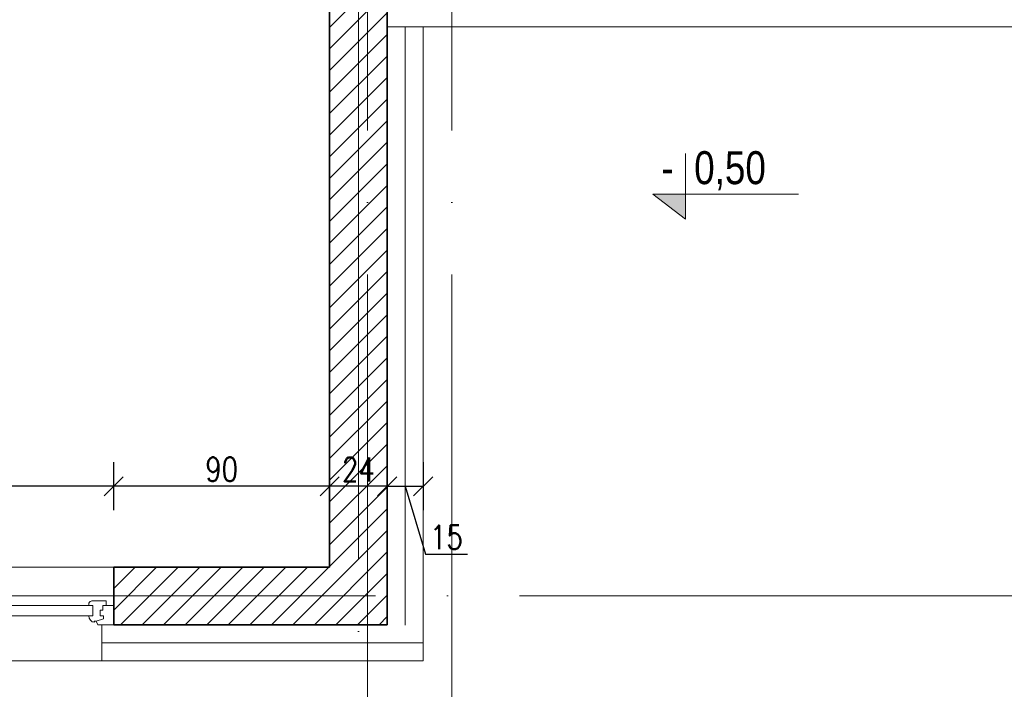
# Model space of a CAD drawing. Header units: millimetres. Extents: x -66901 to 936319, y -323998 to 488548.
# Tile 42 of 84: x 746547 to 750652, y 69713 to 72502. Entities that reach past the tile are written whole.
import ezdxf
from ezdxf import colors
from ezdxf.entities.mleader import LeaderData, LeaderLine
from ezdxf.enums import TextEntityAlignment as Align
from ezdxf.math import Vec2, Vec3

# ---------------------------------------------------------------- set-up
doc = ezdxf.new("R2010")
doc.units = ezdxf.units.MM
doc.header["$LTSCALE"] = 5
doc.header["$MEASUREMENT"] = 0
doc.linetypes.add('ACAD_ISO03W100', pattern=[30, 12, -18])
doc.linetypes.add('ACAD_ISO04W100', pattern=[30, 24, -3, 0, -3])
for name, color, linetype, lineweight, true_color in [('A_DZIAŁOWA_PROJEKTOWANE', 7, 'Continuous', 18, 0x007cb0), ('A_HATCH_PROJEKTOWANE', 7, 'Continuous', 9, 0x0089b6), ('A_IZOLEACJA TERMI_PROJEKTOWANA', 7, 'Continuous', 15, 0x6093ac), ('A_ŚCIANY NOWOPROJEKTOWANE', 140, 'Continuous', 35, 0x00bfff)]:
    doc.layers.add(name, color=color, linetype=linetype, lineweight=lineweight, true_color=true_color)
doc.layers.add('A_NIEWIDOCZNE  POMOCNICZE', color=252, linetype='ACAD_ISO03W100', lineweight=5, plot=False)
for name, color, linetype, lineweight in [('A_OPISY', 44, 'Continuous', 9), ('A_OSIE KONSTRUKCYJNE', 150, 'ACAD_ISO04W100', 5), ('A_STOLARKA OKIENNA', 141, 'Continuous', 15), ('A_WIDOK', 141, 'Continuous', 13), ('A_WYMIAROWANIE', 7, 'Continuous', 9)]:
    doc.layers.add(name, color=color, linetype=linetype, lineweight=lineweight)
doc.layers.add('K-S$UPY', color=4, linetype='Continuous')
doc.styles.add('APLUS', font='arial.ttf', dxfattribs={"width": 0.6})
doc.styles.get("Standard").update_dxf_attribs({"font": 'simplex.shx', "width": 0.8})
doc.linetypes.add('BATTING', pattern='A,0.0001,-0.1,[134,ltypeshp.shx,S=0.1,R=0,X=-0.1,Y=0],-0.2,[134,ltypeshp.shx,S=0.1,R=180,X=0.1,Y=0],-0.1', length=0.4001)
doc.dimstyles.new('1 do 100', dxfattribs={"dimtxt": 10, "dimasz": 8, "dimexe": 10, "dimexo": 10, "dimgap": 2, "dimtad": 1, "dimdec": 0, "dimtxsty": 'Standard', "dimblk": 'OBLIQUE', "dimcen": 2.5, "dimadec": 0, "dimazin": 0, "dimtfac": 1, "dimtdec": 0, "dimtmove": 0, "dimatfit": 3, "dimldrblk": 'OBLIQUE', "dimfxl": 10, "dimfxlon": 1, "dimarcsym": 0})

# ---------------------------------------------------------------- blocks, each defined once
blk = doc.blocks.new('*U171')
blk.add_hatch(color=256).paths.add_polyline_path([(0, 0.1532), (-0.198, 0.1532), (0, 0)])
blk.add_line((0, 0.1532), (0, 0.4))
blk.add_lwpolyline([(0, 0.1532), (0, 0), (-0.198, 0.1532), (0.6852, 0.1532)])
at = {"style": 'APLUS', "width": 0.8}
blk.add_attdef('%%P_0.00', text='', height=0.2, dxfattribs=at).set_placement((-0.1457, 0.1532), align=Align.BOTTOM_LEFT)
blk = doc.blocks.new('OSI')
at = {"layer": 'A_OSIE KONSTRUKCYJNE', "ltscale": 2}
for p, q in [((18349.85, 22227.01), (18349.85, 19966.92)), ((18384.92, 22227.01), (18384.92, 19966.92)), ((18346.03, 20548.25), (18346.03, 20014.4)), ((16013.11, 20293.12), (19027.17, 20293.12))]:
    blk.add_line(p, q, dxfattribs=at)
blk = doc.blocks.new('_Oblique')
at = {"color": 0, "linetype": 'ByBlock', "lineweight": -2}
blk.add_line((-0.5, -0.5), (0.5, 0.5), dxfattribs=at)
blk = doc.blocks.new('*D389')
at = {"layer": 'A_WYMIAROWANIE', "color": 0, "lineweight": -2, "ltscale": 2, "transparency": 16777216}
for p, q in [((15318.26, 17973.32), (15318.26, 17953.32)), ((15333.26, 17973.32), (15333.26, 17953.32)), ((15318.26, 17963.32), (15333.26, 17963.32)), ((15325.76, 17963.32), (15334.25, 17935)), ((15334.25, 17935), (15351.71, 17935))]:
    blk.add_line(p, q, dxfattribs=at)
at = {"layer": 'Defpoints', "color": 0, "ltscale": 2, "transparency": 16777216}
for p in [(15333.26, 17987.39), (15318.26, 17986.69), (15333.26, 17963.32)]:
    blk.add_point(p, dxfattribs=at)
at = {"layer": 'A_WYMIAROWANIE', "color": 0, "lineweight": -2, "ltscale": 2, "transparency": 16777216, "xscale": 8, "yscale": 8, "zscale": 8, "rotation": 180}
blk.add_blockref('_Oblique', (15318.26, 17963.32), dxfattribs=at)
at = {"layer": 'A_WYMIAROWANIE', "color": 0, "lineweight": -2, "ltscale": 2, "transparency": 16777216, "xscale": 8, "yscale": 8, "zscale": 8}
blk.add_blockref('_Oblique', (15333.26, 17963.32), dxfattribs=at)
at = {"layer": 'A_WYMIAROWANIE', "color": 0, "ltscale": 2, "transparency": 16777216, "insert": (15342.98, 17942.11), "char_height": 10, "attachment_point": 5}
blk.add_mtext('15', dxfattribs=at)
blk = doc.blocks.new('*D434')
at = {"layer": 'A_WYMIAROWANIE', "color": 0, "lineweight": -2, "ltscale": 2, "transparency": 16777216}
for p, q in [((15860.96, 18154.66), (15880.96, 18154.66)), ((15870.96, 18154.66), (15870.96, 17890.66)), ((15860.96, 17890.66), (15880.96, 17890.66))]:
    blk.add_line(p, q, dxfattribs=at)
at = {"layer": 'Defpoints', "color": 0, "ltscale": 2, "transparency": 16777216}
for p in [(15776.26, 18154.66), (15333.26, 17890.66), (15870.96, 17890.66)]:
    blk.add_point(p, dxfattribs=at)
at = {"layer": 'A_WYMIAROWANIE', "color": 0, "lineweight": -2, "ltscale": 2, "transparency": 16777216, "xscale": 8, "yscale": 8, "zscale": 8}
for p, rotation in [((15870.96, 18154.66), 90), ((15870.96, 17890.66), 270)]:
    blk.add_blockref('_Oblique', p, dxfattribs=dict(at, rotation=rotation))
at = {"layer": 'A_WYMIAROWANIE', "color": 0, "ltscale": 2, "transparency": 16777216, "insert": (15863.85, 18022.66), "char_height": 10, "attachment_point": 5, "rotation": 90}
blk.add_mtext('264', dxfattribs=at)
blk = doc.blocks.new('*D441')
at = {"layer": 'A_WYMIAROWANIE', "color": 0, "lineweight": -2, "ltscale": 2, "transparency": 16777216}
for p, q in [((15886.32, 18197.66), (15906.32, 18197.66)), ((15896.32, 18197.66), (15896.32, 17917.66)), ((15886.32, 17917.66), (15906.32, 17917.66))]:
    blk.add_line(p, q, dxfattribs=at)
at = {"layer": 'Defpoints', "color": 0, "ltscale": 2, "transparency": 16777216}
for p in [(15786.78, 18197.66), (15356.44, 17917.66), (15896.32, 17917.66)]:
    blk.add_point(p, dxfattribs=at)
at = {"layer": 'A_WYMIAROWANIE', "color": 0, "lineweight": -2, "ltscale": 2, "transparency": 16777216, "xscale": 8, "yscale": 8, "zscale": 8}
for p, rotation in [((15896.32, 18197.66), 90), ((15896.32, 17917.66), 270)]:
    blk.add_blockref('_Oblique', p, dxfattribs=dict(at, rotation=rotation))
at = {"layer": 'A_WYMIAROWANIE', "color": 0, "ltscale": 2, "transparency": 16777216, "insert": (15889.21, 18057.66), "char_height": 10, "attachment_point": 5, "rotation": 90}
blk.add_mtext('280', dxfattribs=at)
blk = doc.blocks.new('*D442')
at = {"layer": 'A_WYMIAROWANIE', "color": 0, "lineweight": -2, "ltscale": 2, "transparency": 16777216}
for p, q in [((15886.32, 17917.66), (15906.32, 17917.66)), ((15896.32, 17917.66), (15896.32, 17890.66)), ((15886.32, 17890.66), (15906.32, 17890.66))]:
    blk.add_line(p, q, dxfattribs=at)
at = {"layer": 'Defpoints', "color": 0, "ltscale": 2, "transparency": 16777216}
for p in [(15356.44, 17917.66), (15333.26, 17890.66), (15896.32, 17890.66)]:
    blk.add_point(p, dxfattribs=at)
at = {"layer": 'A_WYMIAROWANIE', "color": 0, "lineweight": -2, "ltscale": 2, "transparency": 16777216, "xscale": 8, "yscale": 8, "zscale": 8}
for p, rotation in [((15896.32, 17917.66), 90), ((15896.32, 17890.66), 270)]:
    blk.add_blockref('_Oblique', p, dxfattribs=dict(at, rotation=rotation))
at = {"layer": 'A_WYMIAROWANIE', "color": 0, "ltscale": 2, "transparency": 16777216, "insert": (15889.3, 17904.16), "char_height": 10, "attachment_point": 5, "rotation": 90}
blk.add_mtext('27', dxfattribs=at)
blk = doc.blocks.new('*D444')
at = {"layer": 'A_WYMIAROWANIE', "color": 0, "lineweight": -2, "ltscale": 2, "transparency": 16777216}
for p, q in [((15911.73, 18154.66), (15931.73, 18154.66)), ((15921.73, 18154.66), (15921.73, 17890.66)), ((15911.73, 17890.66), (15931.73, 17890.66))]:
    blk.add_line(p, q, dxfattribs=at)
at = {"layer": 'Defpoints', "color": 0, "ltscale": 2, "transparency": 16777216}
for p in [(15776.26, 18154.66), (15333.26, 17890.66), (15921.73, 17890.66)]:
    blk.add_point(p, dxfattribs=at)
at = {"layer": 'A_WYMIAROWANIE', "color": 0, "lineweight": -2, "ltscale": 2, "transparency": 16777216, "xscale": 8, "yscale": 8, "zscale": 8}
for p, rotation in [((15921.73, 18154.66), 90), ((15921.73, 17890.66), 270)]:
    blk.add_blockref('_Oblique', p, dxfattribs=dict(at, rotation=rotation))
at = {"layer": 'A_WYMIAROWANIE', "color": 0, "ltscale": 2, "transparency": 16777216, "insert": (15914.63, 18022.66), "char_height": 10, "attachment_point": 5, "rotation": 90}
blk.add_mtext('264', dxfattribs=at)
blk = doc.blocks.new('*D445')
at = {"layer": 'A_WYMIAROWANIE', "color": 0, "lineweight": -2, "ltscale": 2, "transparency": 16777216}
for p, q in [((15936.59, 19650.66), (15956.59, 19650.66)), ((15946.59, 17890.66), (15946.59, 19650.66)), ((15936.59, 17890.66), (15956.59, 17890.66))]:
    blk.add_line(p, q, dxfattribs=at)
at = {"layer": 'Defpoints', "color": 0, "ltscale": 2, "transparency": 16777216}
for p in [(15290.28, 19650.66), (15946.59, 19650.66), (15333.26, 17890.66)]:
    blk.add_point(p, dxfattribs=at)
at = {"layer": 'A_WYMIAROWANIE', "color": 0, "lineweight": -2, "ltscale": 2, "transparency": 16777216, "xscale": 8, "yscale": 8, "zscale": 8}
for p, rotation in [((15946.59, 19650.66), 90), ((15946.59, 17890.66), 270)]:
    blk.add_blockref('_Oblique', p, dxfattribs=dict(at, rotation=rotation))
at = {"layer": 'A_WYMIAROWANIE', "color": 0, "ltscale": 2, "transparency": 16777216, "insert": (15939.48, 18770.66), "char_height": 10, "attachment_point": 5, "rotation": 90}
blk.add_mtext('1760', dxfattribs=at)
blk = doc.blocks.new('*D452')
at = {"layer": 'A_WYMIAROWANIE', "color": 0, "lineweight": -2, "ltscale": 2, "transparency": 16777216}
for p, q in [((15059.26, 17700.97), (15059.26, 17680.97)), ((15199.26, 17700.97), (15199.26, 17680.97)), ((15059.26, 17690.97), (15199.26, 17690.97))]:
    blk.add_line(p, q, dxfattribs=at)
at = {"layer": 'Defpoints', "color": 0, "ltscale": 2, "transparency": 16777216}
for p in [(15059.26, 17890.66), (15199.26, 17890.66), (15199.26, 17690.97)]:
    blk.add_point(p, dxfattribs=at)
at = {"layer": 'A_WYMIAROWANIE', "color": 0, "lineweight": -2, "ltscale": 2, "transparency": 16777216, "xscale": 8, "yscale": 8, "zscale": 8, "rotation": 180}
blk.add_blockref('_Oblique', (15059.26, 17690.97), dxfattribs=at)
at = {"layer": 'A_WYMIAROWANIE', "color": 0, "lineweight": -2, "ltscale": 2, "transparency": 16777216, "xscale": 8, "yscale": 8, "zscale": 8}
blk.add_blockref('_Oblique', (15199.26, 17690.97), dxfattribs=at)
at = {"layer": 'A_WYMIAROWANIE', "color": 0, "ltscale": 2, "transparency": 16777216, "insert": (15129.26, 17698.07), "char_height": 10, "attachment_point": 5}
blk.add_mtext('140', dxfattribs=at)
blk = doc.blocks.new('*D453')
at = {"layer": 'A_WYMIAROWANIE', "color": 0, "lineweight": -2, "ltscale": 2, "transparency": 16777216}
for p, q in [((15199.26, 17700.97), (15199.26, 17680.97)), ((15333.26, 17700.97), (15333.26, 17680.97)), ((15199.26, 17690.97), (15333.26, 17690.97))]:
    blk.add_line(p, q, dxfattribs=at)
at = {"layer": 'Defpoints', "color": 0, "ltscale": 2, "transparency": 16777216}
for p in [(15199.26, 17890.66), (15333.26, 17890.66), (15333.26, 17690.97)]:
    blk.add_point(p, dxfattribs=at)
at = {"layer": 'A_WYMIAROWANIE', "color": 0, "lineweight": -2, "ltscale": 2, "transparency": 16777216, "xscale": 8, "yscale": 8, "zscale": 8, "rotation": 180}
blk.add_blockref('_Oblique', (15199.26, 17690.97), dxfattribs=at)
at = {"layer": 'A_WYMIAROWANIE', "color": 0, "lineweight": -2, "ltscale": 2, "transparency": 16777216, "xscale": 8, "yscale": 8, "zscale": 8}
blk.add_blockref('_Oblique', (15333.26, 17690.97), dxfattribs=at)
at = {"layer": 'A_WYMIAROWANIE', "color": 0, "ltscale": 2, "transparency": 16777216, "insert": (15266.26, 17698.08), "char_height": 10, "attachment_point": 5}
blk.add_mtext('134', dxfattribs=at)
blk = doc.blocks.new('*D454')
at = {"layer": 'A_WYMIAROWANIE', "color": 0, "lineweight": -2, "ltscale": 2, "transparency": 16777216}
for p, q in [((15333.26, 17700.97), (15333.26, 17680.97)), ((15776.26, 17700.97), (15776.26, 17680.97)), ((15333.26, 17690.97), (15776.26, 17690.97))]:
    blk.add_line(p, q, dxfattribs=at)
at = {"layer": 'Defpoints', "color": 0, "ltscale": 2, "transparency": 16777216}
for p in [(15776.26, 18154.66), (15333.26, 17890.66), (15776.26, 17690.97)]:
    blk.add_point(p, dxfattribs=at)
at = {"layer": 'A_WYMIAROWANIE', "color": 0, "lineweight": -2, "ltscale": 2, "transparency": 16777216, "xscale": 8, "yscale": 8, "zscale": 8, "rotation": 180}
blk.add_blockref('_Oblique', (15333.26, 17690.97), dxfattribs=at)
at = {"layer": 'A_WYMIAROWANIE', "color": 0, "lineweight": -2, "ltscale": 2, "transparency": 16777216, "xscale": 8, "yscale": 8, "zscale": 8}
blk.add_blockref('_Oblique', (15776.26, 17690.97), dxfattribs=at)
at = {"layer": 'A_WYMIAROWANIE', "color": 0, "ltscale": 2, "transparency": 16777216, "insert": (15554.76, 17698.08), "char_height": 10, "attachment_point": 5}
blk.add_mtext('443', dxfattribs=at)
blk = doc.blocks.new('*D460')
at = {"layer": 'A_WYMIAROWANIE', "color": 0, "lineweight": -2, "ltscale": 2, "transparency": 16777216}
for p, q in [((14915.26, 17677.3), (14915.26, 17657.3)), ((15306.26, 17677.3), (15306.26, 17657.3)), ((14915.26, 17667.3), (15306.26, 17667.3))]:
    blk.add_line(p, q, dxfattribs=at)
at = {"layer": 'Defpoints', "color": 0, "ltscale": 2, "transparency": 16777216}
for p in [(14915.26, 17961.43), (15306.26, 17883.37), (15306.26, 17667.3)]:
    blk.add_point(p, dxfattribs=at)
at = {"layer": 'A_WYMIAROWANIE', "color": 0, "lineweight": -2, "ltscale": 2, "transparency": 16777216, "xscale": 8, "yscale": 8, "zscale": 8, "rotation": 180}
blk.add_blockref('_Oblique', (14915.26, 17667.3), dxfattribs=at)
at = {"layer": 'A_WYMIAROWANIE', "color": 0, "lineweight": -2, "ltscale": 2, "transparency": 16777216, "xscale": 8, "yscale": 8, "zscale": 8}
blk.add_blockref('_Oblique', (15306.26, 17667.3), dxfattribs=at)
at = {"layer": 'A_WYMIAROWANIE', "color": 0, "ltscale": 2, "transparency": 16777216, "insert": (15110.76, 17674.41), "char_height": 10, "attachment_point": 5}
blk.add_mtext('391', dxfattribs=at)
blk = doc.blocks.new('*D461')
at = {"layer": 'A_WYMIAROWANIE', "color": 0, "lineweight": -2, "ltscale": 2, "transparency": 16777216}
for p, q in [((15306.26, 17676.05), (15306.26, 17656.05)), ((15333.26, 17676.05), (15333.26, 17656.05)), ((15306.26, 17666.05), (15333.26, 17666.05))]:
    blk.add_line(p, q, dxfattribs=at)
at = {"layer": 'Defpoints', "color": 0, "ltscale": 2, "transparency": 16777216}
for p in [(15333.26, 17890.66), (15306.26, 17883.37), (15333.26, 17666.05)]:
    blk.add_point(p, dxfattribs=at)
at = {"layer": 'A_WYMIAROWANIE', "color": 0, "lineweight": -2, "ltscale": 2, "transparency": 16777216, "xscale": 8, "yscale": 8, "zscale": 8, "rotation": 180}
blk.add_blockref('_Oblique', (15306.26, 17666.05), dxfattribs=at)
at = {"layer": 'A_WYMIAROWANIE', "color": 0, "lineweight": -2, "ltscale": 2, "transparency": 16777216, "xscale": 8, "yscale": 8, "zscale": 8}
blk.add_blockref('_Oblique', (15333.26, 17666.05), dxfattribs=at)
at = {"layer": 'A_WYMIAROWANIE', "color": 0, "ltscale": 2, "transparency": 16777216, "insert": (15319.76, 17673.07), "char_height": 10, "attachment_point": 5}
blk.add_mtext('27', dxfattribs=at)
blk = doc.blocks.new('*D462')
at = {"layer": 'A_WYMIAROWANIE', "color": 0, "lineweight": -2, "ltscale": 2, "transparency": 16777216}
for p, q in [((15333.26, 17676.05), (15333.26, 17656.05)), ((15733.26, 17676.05), (15733.26, 17656.05)), ((15333.26, 17666.05), (15733.26, 17666.05))]:
    blk.add_line(p, q, dxfattribs=at)
at = {"layer": 'Defpoints', "color": 0, "ltscale": 2, "transparency": 16777216}
for p in [(15733.26, 18142.9), (15333.26, 17890.66), (15733.26, 17666.05)]:
    blk.add_point(p, dxfattribs=at)
at = {"layer": 'A_WYMIAROWANIE', "color": 0, "lineweight": -2, "ltscale": 2, "transparency": 16777216, "xscale": 8, "yscale": 8, "zscale": 8, "rotation": 180}
blk.add_blockref('_Oblique', (15333.26, 17666.05), dxfattribs=at)
at = {"layer": 'A_WYMIAROWANIE', "color": 0, "lineweight": -2, "ltscale": 2, "transparency": 16777216, "xscale": 8, "yscale": 8, "zscale": 8}
blk.add_blockref('_Oblique', (15733.26, 17666.05), dxfattribs=at)
at = {"layer": 'A_WYMIAROWANIE', "color": 0, "ltscale": 2, "transparency": 16777216, "insert": (15533.26, 17673.16), "char_height": 10, "attachment_point": 5}
blk.add_mtext('400', dxfattribs=at)
blk = doc.blocks.new('*D468')
at = {"layer": 'A_WYMIAROWANIE', "color": 0, "lineweight": -2, "ltscale": 2, "transparency": 16777216}
for p, q in [((14480.47, 17651.4), (14480.47, 17631.4)), ((15333.26, 17651.4), (15333.26, 17631.4)), ((14480.47, 17641.4), (15333.26, 17641.4))]:
    blk.add_line(p, q, dxfattribs=at)
at = {"layer": 'Defpoints', "color": 0, "ltscale": 2, "transparency": 16777216}
for p in [(15333.26, 17890.66), (14480.47, 17861.31), (15333.26, 17641.4)]:
    blk.add_point(p, dxfattribs=at)
at = {"layer": 'A_WYMIAROWANIE', "color": 0, "lineweight": -2, "ltscale": 2, "transparency": 16777216, "xscale": 8, "yscale": 8, "zscale": 8, "rotation": 180}
blk.add_blockref('_Oblique', (14480.47, 17641.4), dxfattribs=at)
at = {"layer": 'A_WYMIAROWANIE', "color": 0, "lineweight": -2, "ltscale": 2, "transparency": 16777216, "xscale": 8, "yscale": 8, "zscale": 8}
blk.add_blockref('_Oblique', (15333.26, 17641.4), dxfattribs=at)
at = {"layer": 'A_WYMIAROWANIE', "color": 0, "ltscale": 2, "transparency": 16777216, "insert": (14906.86, 17648.51), "char_height": 10, "attachment_point": 5}
blk.add_mtext('853', dxfattribs=at)
blk = doc.blocks.new('*D469')
at = {"layer": 'A_WYMIAROWANIE', "color": 0, "lineweight": -2, "ltscale": 2, "transparency": 16777216}
for p, q in [((15333.26, 17651.4), (15333.26, 17631.4)), ((15776.26, 17651.4), (15776.26, 17631.4)), ((15333.26, 17641.4), (15776.26, 17641.4))]:
    blk.add_line(p, q, dxfattribs=at)
at = {"layer": 'Defpoints', "color": 0, "ltscale": 2, "transparency": 16777216}
for p in [(15776.26, 18154.66), (15333.26, 17890.66), (15776.26, 17641.4)]:
    blk.add_point(p, dxfattribs=at)
at = {"layer": 'A_WYMIAROWANIE', "color": 0, "lineweight": -2, "ltscale": 2, "transparency": 16777216, "xscale": 8, "yscale": 8, "zscale": 8, "rotation": 180}
blk.add_blockref('_Oblique', (15333.26, 17641.4), dxfattribs=at)
at = {"layer": 'A_WYMIAROWANIE', "color": 0, "lineweight": -2, "ltscale": 2, "transparency": 16777216, "xscale": 8, "yscale": 8, "zscale": 8}
blk.add_blockref('_Oblique', (15776.26, 17641.4), dxfattribs=at)
at = {"layer": 'A_WYMIAROWANIE', "color": 0, "ltscale": 2, "transparency": 16777216, "insert": (15554.76, 17648.51), "char_height": 10, "attachment_point": 5}
blk.add_mtext('443', dxfattribs=at)
blk = doc.blocks.new('*U594')
for p, q in [((110, 0), (110, -8)), ((110, 0), (116.68, 0)), ((110, 0), (110, -8)), ((116.68, 0), (117.26, -1.55)), ((253.32, 0), (252.74, -1.55)), ((260, 0), (253.32, 0)), ((260, 0), (260, -8)), ((114.24, -2.4), (117.26, -1.55)), ((114.24, -3.73), (114.24, -2.4)), ((115.61, -3.73), (114.24, -3.73)), ((115.61, -6.06), (115.61, -3.73)), ((117.26, -1.55), (118.11, -1.55)), ((118.11, -1.55), (118.01, -1.01)), ((118.75, -7.98), (118.75, -3.66)), ((118.75, -3.66), (120.38, -3.66)), ((251.25, -3.66), (249.62, -3.66)), ((251.25, -7.98), (251.25, -3.66)), ((251.89, -1.55), (251.99, -1.01)), ((252.74, -1.55), (251.89, -1.55)), ((255.76, -2.4), (252.74, -1.55)), ((254.39, -6.06), (254.39, -3.73)), ((254.39, -3.73), (255.76, -3.73)), ((255.76, -3.73), (255.76, -2.4)), ((110, -8), (113.2, -8)), ((113.2, -8), (113.2, -9.92)), ((113.2, -8), (114.59, -8)), ((114.59, -8), (114.59, -6.06)), ((114.59, -6.06), (115.61, -6.06)), ((120.34, -7.98), (118.75, -7.98)), ((120.34, -9.03), (120.34, -7.98)), ((249.66, -9.03), (249.66, -7.98)), ((249.66, -7.98), (251.25, -7.98)), ((255.41, -6.06), (254.39, -6.06)), ((255.41, -8), (255.41, -6.06)), ((256.8, -8), (255.41, -8)), ((260, -8), (256.8, -8)), ((256.8, -8), (256.8, -9.92)), ((113.2, -9.92), (119.06, -9.92)), ((256.8, -9.92), (250.94, -9.92))]:
    blk.add_line(p, q)
blk.add_lwpolyline([(118.75, -3.66), (251.25, -3.66), (251.25, -7.98), (118.75, -7.98)], close=True)
for centre, radius, start, end in [((117.87, -3.52), 2.51, 356.8105, 86.8105), ((252.13, -3.52), 2.51, 93.1895, 183.1895), ((118.97, -8.42), 1.5, 273.3553, 335.6854), ((251.03, -8.42), 1.5, 204.3146, 266.6447)]:
    blk.add_arc(centre, radius, start, end)
blk = doc.blocks.new('*D574')
at = {"layer": 'A_WYMIAROWANIE', "color": 0, "lineweight": -2, "ltscale": 2, "transparency": 16777216}
for p, q in [((15294.26, 17973.32), (15294.26, 17953.32)), ((15318.26, 17973.32), (15318.26, 17953.32)), ((15318.26, 17963.32), (15294.26, 17963.32))]:
    blk.add_line(p, q, dxfattribs=at)
at = {"layer": 'Defpoints', "color": 0, "ltscale": 2, "transparency": 16777216}
for p in [(15294.26, 17983.76), (15318.26, 17983.76), (15294.26, 17963.32)]:
    blk.add_point(p, dxfattribs=at)
at = {"layer": 'A_WYMIAROWANIE', "color": 0, "lineweight": -2, "ltscale": 2, "transparency": 16777216, "xscale": 8, "yscale": 8, "zscale": 8, "rotation": 180}
blk.add_blockref('_Oblique', (15294.26, 17963.32), dxfattribs=at)
at = {"layer": 'A_WYMIAROWANIE', "color": 0, "lineweight": -2, "ltscale": 2, "transparency": 16777216, "xscale": 8, "yscale": 8, "zscale": 8}
blk.add_blockref('_Oblique', (15318.26, 17963.32), dxfattribs=at)
at = {"layer": 'A_WYMIAROWANIE', "color": 0, "ltscale": 2, "transparency": 16777216, "insert": (15306.26, 17970.34), "char_height": 10, "attachment_point": 5}
blk.add_mtext('24', dxfattribs=at)
blk = doc.blocks.new('*D575')
at = {"layer": 'A_WYMIAROWANIE', "color": 0, "lineweight": -2, "ltscale": 2, "transparency": 16777216}
for p, q in [((15204.26, 17953.32), (15204.26, 17973.32)), ((15294.26, 17973.32), (15294.26, 17953.32)), ((15294.26, 17963.32), (15204.26, 17963.32))]:
    blk.add_line(p, q, dxfattribs=at)
at = {"layer": 'Defpoints', "color": 0, "ltscale": 2, "transparency": 16777216}
for p in [(15294.26, 17983.76), (15204.26, 17963.32), (15204.26, 17929.66)]:
    blk.add_point(p, dxfattribs=at)
at = {"layer": 'A_WYMIAROWANIE', "color": 0, "lineweight": -2, "ltscale": 2, "transparency": 16777216, "xscale": 8, "yscale": 8, "zscale": 8, "rotation": 180}
blk.add_blockref('_Oblique', (15204.26, 17963.32), dxfattribs=at)
at = {"layer": 'A_WYMIAROWANIE', "color": 0, "lineweight": -2, "ltscale": 2, "transparency": 16777216, "xscale": 8, "yscale": 8, "zscale": 8}
blk.add_blockref('_Oblique', (15294.26, 17963.32), dxfattribs=at)
at = {"layer": 'A_WYMIAROWANIE', "color": 0, "ltscale": 2, "transparency": 16777216, "insert": (15249.26, 17970.42), "char_height": 10, "attachment_point": 5}
blk.add_mtext('90', dxfattribs=at)
blk = doc.blocks.new('*D576')
at = {"layer": 'A_WYMIAROWANIE', "color": 0, "lineweight": -2, "ltscale": 2, "transparency": 16777216}
for p, q in [((15054.26, 17953.32), (15054.26, 17973.32)), ((15204.26, 17953.32), (15204.26, 17973.32)), ((15204.26, 17963.32), (15054.26, 17963.32))]:
    blk.add_line(p, q, dxfattribs=at)
at = {"layer": 'Defpoints', "color": 0, "ltscale": 2, "transparency": 16777216}
for p in [(15054.26, 17963.32), (15054.26, 17929.66), (15204.26, 17929.66)]:
    blk.add_point(p, dxfattribs=at)
at = {"layer": 'A_WYMIAROWANIE', "color": 0, "lineweight": -2, "ltscale": 2, "transparency": 16777216, "xscale": 8, "yscale": 8, "zscale": 8, "rotation": 180}
blk.add_blockref('_Oblique', (15054.26, 17963.32), dxfattribs=at)
at = {"layer": 'A_WYMIAROWANIE', "color": 0, "lineweight": -2, "ltscale": 2, "transparency": 16777216, "xscale": 8, "yscale": 8, "zscale": 8}
blk.add_blockref('_Oblique', (15204.26, 17963.32), dxfattribs=at)
at = {"layer": 'A_WYMIAROWANIE', "color": 0, "ltscale": 2, "transparency": 16777216, "insert": (15129.26, 17970.42), "char_height": 10, "attachment_point": 5}
blk.add_mtext('150', dxfattribs=at)
blk = doc.blocks.new('A$C704C2890')
at = {"layer": 'A_HATCH_PROJEKTOWANE', "ltscale": 2}
h = blk.add_hatch(dxfattribs=at)
h.set_pattern_fill('ANSI31', color=256, scale=2)
h.set_pattern_definition([(45, (-16376.026, -21976.125), (-4.490128, 4.490128), [])])
h.paths.add_polyline_path([(1591, -1283), (1567, -1283), (1567, -1671), (1591, -1671)])
h.paths.add_polyline_path([(1128, -1671), (1128, -1695), (1257.24, -1695), (1257.24, -1671)])
h.paths.add_polyline_path([(893, -1671), (893, -1695), (1028, -1695), (1028, -1671)])
h.paths.add_polyline_path([(1007, -1525), (983, -1525), (983, -1671), (1007, -1671)])
h.paths.add_polyline_path([(1007, -1425), (1007, -1405), (983, -1405), (983, -1425)])
h.paths.add_polyline_path([(1007, -1283), (983, -1283), (983, -1305), (1007, -1305)])
h.paths.add_polyline_path([(678, -1442), (654, -1442), (654, -1695), (743, -1695), (743, -1687), (743, -1671), (678, -1671)])
h.paths.add_polyline_path([(1718, -1695), (1718, -1671), (1257.24, -1671), (1257.24, -1695)])
h.paths.add_polyline_path([(1868, -1671), (1868, -1695), (1982, -1695), (1982, -1455), (1982, -1437), (1958, -1437), (1958, -1455), (1958, -1671)])
at = {"layer": 'A_DZIAŁOWA_PROJEKTOWANE', "ltscale": 2}
blk.add_line((1863, -1695), (1868, -1695), dxfattribs=at)
at = {"layer": 'A_IZOLEACJA TERMI_PROJEKTOWANA', "ltscale": 2}
blk.add_line((1863, -1695), (1863, -1710), dxfattribs=at)
for points in [[(2440, -735), (2440, -1446), (1982, -1446)], [(1997, -1710), (1997, -1455), (1997, -1446)], [(1863, -1710), (1997, -1710)]]:
    blk.add_lwpolyline(points, dxfattribs=at)
at = {"layer": 'A_IZOLEACJA TERMI_PROJEKTOWANA', "linetype": 'BATTING', "ltscale": 18}
for points in [[(1989.5, -1695.25), (1989.5, -1455), (1989.5, -1446)], [(1863, -1702.5), (1997, -1702.5)]]:
    blk.add_lwpolyline(points, dxfattribs=at)
at = {"layer": 'A_NIEWIDOCZNE  POMOCNICZE', "ltscale": 2}
blk.add_lwpolyline([(1737, -1035), (1737, -842), (1954, -842), (1954, -1237), (1914, -1237), (1914, -1280), (1958, -1280), (1958, -1671), (1591, -1671), (1591, -1280), (1739, -1280), (1739, -1237), (1467, -1237), (1467, -1035), (1737, -1035)], dxfattribs=at)
at = {"layer": 'A_WIDOK', "ltscale": 2}
for p, q in [((1718, -1671), (1868, -1671)), ((1723, -1710), (1863, -1710))]:
    blk.add_line(p, q, dxfattribs=at)
at = {"layer": 'A_ŚCIANY NOWOPROJEKTOWANE', "ltscale": 2}
blk.add_line((1868, -1671), (1868, -1695), dxfattribs=at)
for points in [[(1958, -1671), (1958, -1455), (1958, -1437)], [(1982, -1437), (1982, -1455), (1982, -1695)], [(1868, -1671), (1958, -1671)], [(1982, -1695), (1868, -1695)]]:
    blk.add_lwpolyline(points, dxfattribs=at)
at = {"layer": 'A_OPISY', "transparency": 33554687, "xscale": 68.67492864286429, "yscale": 68.67492864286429, "zscale": 68.67492864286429, "rotation": 1.435389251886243e-05}
blk.add_blockref('*U171', (2106.36, -1526.14), dxfattribs=at).add_auto_attribs({'%%P_0.00': '-  0,50'})
at = {"layer": 'A_OSIE KONSTRUKCYJNE'}
blk.add_blockref('OSI', (-16376.03, -21976.12), dxfattribs=at)
at = {"layer": 'A_STOLARKA OKIENNA', "transparency": 33554559, "xscale": -1, "rotation": 180}
blk.add_blockref('*U594', (1608, -1695), dxfattribs=at)
at = {"layer": 'A_OPISY'}
for tag, p in [('90+15', (1523.57, -388.18)), ('200', (1523.57, -407.04))]:
    blk.add_attdef(tag, p, '', height=9.86, dxfattribs=at)
blk.add_attdef('OZ', (1572.64, -382.31), '', height=9.86, rotation=270, dxfattribs=at)
at = {"layer": 'A_WYMIAROWANIE', "ltscale": 2}
for base, p1, p2, picture, middle in [((1868, 17909.21), (1958, 17929.66), (1868, -1671), '*D575', (1913, -1630.24)), ((2440, -1909.69), (1997, -1710), (2440, -1446), '*D454', (2218.5, -1902.58)), ((2440, -1959.26), (1997, -1710), (2440, -1446), '*D469', (2218.5, -1952.15)), ((2397, -1934.61), (1997, -1710), (2397, -1457.76), '*D462', (2197, -1927.5)), ((1997, -1637.34), (1982, -1613.97), (1997, -1613.27), '*D389', (2000, -1658.55)), ((1718, -1637.34), (1868, -1671), (1718, -1671), '*D576', (1793, -1630.24)), ((1970, -1933.36), (1579, -1639.23), (1970, -1717.29), '*D460', (1774.5, -1926.25)), ((1997, -1959.26), (1144.21, -1739.35), (1997, -1710), '*D468', (1570.6, -1952.15)), ((1863, -1909.69), (1723, -1710), (1863, -1710), '*D452', (1793, -1902.59)), ((1997, -1909.69), (1863, -1710), (1997, -1710), '*D453', (1930, -1902.58)), ((1997, -1934.61), (1970, -1717.29), (1997, -1710), '*D461', (1983.5, -1927.59))]:
    dim = blk.add_linear_dim(base=base, p1=p1, p2=p2, dimstyle='1 do 100', override={"dimtmove": 1}, dxfattribs=at)
    dim.commit()
    dim.dimension.update_dxf_attribs({"geometry": picture, "text_midpoint": middle, "insert": (-13336.26, -19600.66)})
dim = blk.add_linear_dim(base=(2610.33, 50), p1=(1997, -1710), p2=(1954.02, 50), angle=90, dimstyle='1 do 100', dxfattribs=at)
dim.commit()
dim.dimension.update_dxf_attribs({"geometry": '*D445', "text_midpoint": (2603.23, -830), "insert": (-13336.26, -19600.66)})
for base, p1, p2, picture, middle in [((2560.06, -1683), (2450.52, -1403), (2020.18, -1683), '*D441', (2552.95, -1543)), ((2534.7, -1710), (2440, -1446), (1997, -1710), '*D434', (2527.59, -1578)), ((2585.48, -1710), (2440, -1446), (1997, -1710), '*D444', (2578.37, -1578)), ((2560.06, -1710), (2020.18, -1683), (1997, -1710), '*D442', (2553.04, -1696.5))]:
    dim = blk.add_linear_dim(base=base, p1=p1, p2=p2, angle=90, dimstyle='1 do 100', override={"dimtmove": 1}, dxfattribs=at)
    dim.commit()
    dim.dimension.update_dxf_attribs({"geometry": picture, "text_midpoint": middle, "insert": (-13336.26, -19600.66)})
dim = blk.add_linear_dim(base=(1958, -1637.34), p1=(1982, -1616.9), p2=(1958, -1616.9), dimstyle='1 do 100', dxfattribs=at)
dim.commit()
dim.dimension.update_dxf_attribs({"geometry": '*D574', "text_midpoint": (1970, -1630.32), "insert": (-13336.26, -19600.66)})
at = {"layer": 'A_DZIAŁOWA_PROJEKTOWANE', "ltscale": 2}
ml = blk.add_multileader_mtext('Standard', dxfattribs=at)
ml.set_content('BALUSTRADA H=1,10M', color=256)
ml.set_leader_properties()
ml.build(insert=Vec2(0, 0))
ml.multileader.update_dxf_attribs({"arrow_head_size": 8})
ctx = ml.context
ctx.base_point, ctx.char_height, ctx.arrow_head_size, ctx.plane_origin = Vec3(318.17, -1620.6), 8, 8, Vec3(695.02, -1709.43)
notes = []
notes.append((ctx, [(0, (1, 1, 0), (437.14, -1620.6), (-1, 0), 8, [(0, [(445, -1601)], 0, [])])]))
ctx.mtext.insert, ctx.mtext.width, ctx.mtext.defined_height, ctx.mtext.flow_direction = Vec3(305.52, -1615.81), 276.2371, 61.37, 5
for ctx, leaders in notes:
    for number, flags, end, landing, length, lines in leaders:
        leader = LeaderData()
        leader.index, (leader.has_last_leader_line, leader.has_dogleg_vector, leader.attachment_direction) = number, flags
        leader.last_leader_point, leader.dogleg_vector, leader.dogleg_length = Vec3(end), Vec3(landing), length
        for number, points, colour, breaks in lines:
            line = LeaderLine()
            line.index, line.vertices, line.color, line.breaks = number, Vec3.list(points), colors.encode_raw_color(colour), breaks
            leader.lines.append(line)
        ctx.leaders.append(leader)

msp = doc.modelspace()

# ---------------------------------------------------------------- block references
at = {"layer": 'K-S$UPY', "xscale": 10, "yscale": 10, "zscale": 10}
msp.add_blockref('A$C704C2890', (728259, 86931.848), dxfattribs=at)

doc.saveas('drawing.dxf')
